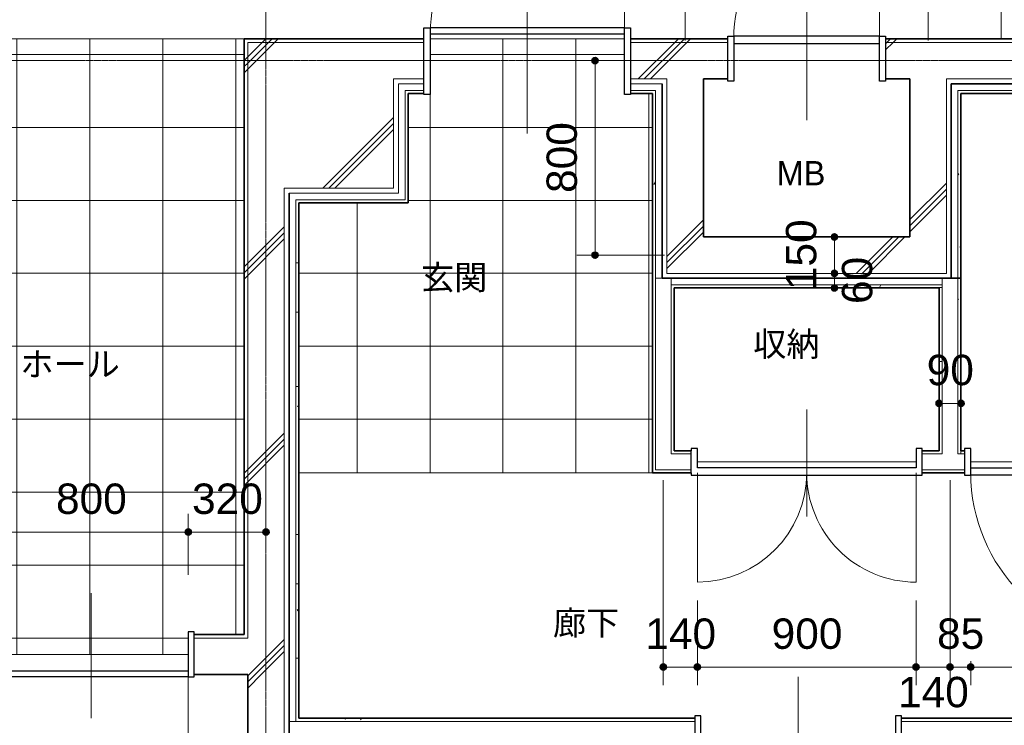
# Model space of a CAD drawing. Header units: millimetres. Extents: x -6159 to 97970, y -8550 to 14941.
# Tile 13 of 37: x 21963 to 26015, y 740 to 3642. Entities that reach past the tile are written whole.
import ezdxf

# ---------------------------------------------------------------- set-up
doc = ezdxf.new("R2010")
doc.units = ezdxf.units.MM
doc.linetypes.add('1TS06', pattern=[31.5, 30, -0.75, 0, -0.75])
doc.linetypes.add('HA02', pattern=[2.25, 1.5, -0.75])
for name, color, linetype, lineweight in [('A-ANNO-DIMS', 211, 'Continuous', 9), ('A-ANNO-DIMS-50', 211, 'Continuous', 9), ('A-AREA-IDEN', 2, 'Continuous', 9), ('A-DETL-HDLN', 90, 'HA02', 18), ('A-DETL-THIN', 151, 'Continuous', 18), ('A-DOOR', 31, 'Continuous', 18), ('A-DOOR-FRAM', 31, 'Continuous', 25), ('A-FLOR', 192, 'Continuous', 18), ('A-FLOR-PATT', 8, 'Continuous', 18), ('A-WALL', 113, 'Continuous', 18), ('A-WALL-PATT', 111, 'Continuous', 35), ('S-GRID', 1, 'Continuous', 9)]:
    doc.layers.add(name, color=color, linetype=linetype, lineweight=lineweight)
doc.styles.add('Arial', font='arial.ttf', dxfattribs={"height": 125})
doc.styles.add('MS UI Gothic', font='MS UI Gothic.ttf', dxfattribs={"height": 100})
doc.dimstyles.new('点線_-_2_5_mm', dxfattribs={"dimscale": 304.8, "dimtxt": 127.532425, "dimasz": 0.328084, "dimexe": 0.246063, "dimexo": 0.246063, "dimgap": 0.123031, "dimtad": 1, "dimdec": 1, "dimrnd": 0.1, "dimdsep": 46, "dimtxsty": 'Arial', "dimblk1": 'DOTSMALL', "dimblk2": 'DOTSMALL', "dimsah": 1, "dimcen": 0.09, "dimazin": 0, "dimtfac": 1, "dimtdec": 4, "dimtix": 1, "dimtmove": 0, "dimatfit": 3, "dimfxl": 1, "dimtvp": 1, "dimtolj": 1, "dimtzin": 0, "dimarcsym": 2})
doc.dimstyles.new('点線_-_2_5_mm_1', dxfattribs={"dimscale": 304.8, "dimtxt": 127.532425, "dimasz": 0.328084, "dimexe": 0.246063, "dimexo": 0.246063, "dimgap": 0.123031, "dimtad": 1, "dimdec": 1, "dimrnd": 0.1, "dimdsep": 46, "dimtxsty": 'Arial', "dimblk1": 'DOTSMALL', "dimblk2": 'DOTSMALL', "dimsah": 1, "dimcen": 0.09, "dimazin": 0, "dimtfac": 1, "dimtdec": 4, "dimtix": 1, "dimtmove": 2, "dimatfit": 3, "dimfxl": 1, "dimtvp": 1, "dimtolj": 1, "dimtzin": 0, "dimarcsym": 2})
pattern_1 = [(45, (21983.56, 0), (-424.264, 424.264), []), (45, (22008.56, 0), (-424.264, 424.264), []), (45, (21958.56, 0), (-424.264, 424.264), [])]
pattern_2 = [(0, (21983.56, 0), (406.4, 101.6), [16.764, -288.036, 16.764, -288.036, -1625.6]), (0, (21983.56, 0), (406.4, 101.6), [-609.6, 16.764, -592.836, 16.764, -288.036, -711.2]), (0, (21983.56, 0), (406.4, 101.6), [-1524, 16.764, -186.436, 16.764, -491.236]), (120, (22135.96, 50.8), (-291.1882, 301.1527), [16.764, -288.036, 16.764, -288.036, -1625.6]), (120, (22135.96, 50.8), (-291.1882, 301.1527), [-609.6, 16.764, -592.836, 16.764, -288.036, -711.2]), (120, (22135.96, 50.8), (-291.1882, 301.1527), [-1524, 16.764, -186.436, 16.764, -491.236]), (240, (22186.76, 254), (-115.2118, -402.7527), [16.764, -288.036, 16.764, -288.036, -1625.6]), (240, (22186.76, 254), (-115.2118, -402.7527), [-609.6, 16.764, -592.836, 16.764, -288.036, -711.2]), (240, (22186.76, 254), (-115.2118, -402.7527), [-1524, 16.764, -186.436, 16.764, -491.236])]

# ---------------------------------------------------------------- blocks, each defined once
blk = doc.blocks.new('片開き - w800h2200-528137-印刷用2FL')
at = {"layer": 'A-DOOR'}
for p, q in [((0, -262.5), (0, 252.5)), ((400, -882.6), (400, -82.5))]:
    blk.add_line(p, q, dxfattribs=at)
at = {"layer": 'A-DOOR', "lineweight": 25}
for p, q in [((-400, -67.5), (400, -67.5)), ((400, -92.5), (-400, -92.5))]:
    blk.add_line(p, q, dxfattribs=at)
at = {"layer": 'A-DOOR'}
blk.add_arc((400, -82.5), 800.1, 180, 270, dxfattribs=at)
at = {"layer": 'A-DOOR-FRAM'}
for p, q in [((-425, 92.5), (-425, -92.5)), ((-400, 92.5), (-425, 92.5)), ((-400, -92.5), (-400, 92.5)), ((400, 92.5), (400, -92.5)), ((425, 92.5), (400, 92.5)), ((425, -92.5), (425, 92.5)), ((-425, -92.5), (-400, -92.5)), ((400, -92.5), (425, -92.5))]:
    blk.add_line(p, q, dxfattribs=at)
blk = doc.blocks.new('片開き - w800h2200_玄関_-671397-印刷用2FL')
at = {"layer": 'A-DOOR'}
for p, q in [((400, 892.6), (400, 92.5)), ((0, 307.5), (0, -297.5))]:
    blk.add_line(p, q, dxfattribs=at)
at = {"layer": 'A-DOOR', "lineweight": 25}
for p, q in [((400, 137.5), (-400, 137.5)), ((-400, 112.5), (400, 112.5))]:
    blk.add_line(p, q, dxfattribs=at)
at = {"layer": 'A-DOOR'}
blk.add_arc((400, 92.5), 800.1, 90, 180, dxfattribs=at)
at = {"layer": 'A-DOOR-FRAM'}
for p, q in [((-425, 137.5), (-400, 137.5)), ((-425, -137.5), (-425, 137.5)), ((-400, 137.5), (-400, -137.5)), ((400, 137.5), (425, 137.5)), ((400, -137.5), (400, 137.5)), ((425, 137.5), (425, -137.5)), ((-400, -137.5), (-425, -137.5)), ((425, -137.5), (400, -137.5))]:
    blk.add_line(p, q, dxfattribs=at)
blk = doc.blocks.new('片開き - w600h2200-526646-印刷用2FL')
at = {"layer": 'A-DOOR'}
for p, q in [((300, 682.6), (300, 82.5)), ((0, 262.5), (0, -252.5))]:
    blk.add_line(p, q, dxfattribs=at)
at = {"layer": 'A-DOOR', "lineweight": 25}
for p, q in [((300, 92.5), (-300, 92.5)), ((-300, 62.5), (300, 62.5))]:
    blk.add_line(p, q, dxfattribs=at)
at = {"layer": 'A-DOOR'}
blk.add_arc((300, 82.5), 600.1, 90, 180, dxfattribs=at)
at = {"layer": 'A-DOOR-FRAM'}
for p, q in [((-325, 92.5), (-300, 92.5)), ((-325, -92.5), (-325, 92.5)), ((-300, 92.5), (-300, -92.5)), ((300, 92.5), (325, 92.5)), ((300, -92.5), (300, 92.5)), ((325, 92.5), (325, -92.5)), ((-300, -92.5), (-325, -92.5)), ((325, -92.5), (300, -92.5))]:
    blk.add_line(p, q, dxfattribs=at)
blk = doc.blocks.new('片開き - w700h2000-601856-印刷用2FL')
at = {"layer": 'A-DOOR'}
for p, q in [((0, -225), (0, 215)), ((350, -745.1), (350, -45))]:
    blk.add_line(p, q, dxfattribs=at)
at = {"layer": 'A-DOOR', "lineweight": 25}
for p, q in [((-350, -25), (350, -25)), ((350, -55), (-350, -55))]:
    blk.add_line(p, q, dxfattribs=at)
at = {"layer": 'A-DOOR'}
blk.add_arc((350, -45), 700.1, 180, 270, dxfattribs=at)
at = {"layer": 'A-DOOR-FRAM'}
for p, q in [((-375, 55), (-375, -55)), ((-350, 55), (-375, 55)), ((-350, -55), (-350, 55)), ((350, 55), (350, -55)), ((375, 55), (350, 55)), ((375, -55), (375, 55)), ((-375, -55), (-350, -55)), ((350, -55), (375, -55))]:
    blk.add_line(p, q, dxfattribs=at)
blk = doc.blocks.new('片開き - w800h2000-604431-印刷用2FL')
at = {"layer": 'A-DOOR'}
for p, q in [((0, -225), (0, 215)), ((400, -845.1), (400, -45))]:
    blk.add_line(p, q, dxfattribs=at)
at = {"layer": 'A-DOOR', "lineweight": 25}
for p, q in [((-400, -30), (400, -30)), ((400, -55), (-400, -55))]:
    blk.add_line(p, q, dxfattribs=at)
at = {"layer": 'A-DOOR'}
blk.add_arc((400, -45), 800.1, 180, 270, dxfattribs=at)
at = {"layer": 'A-DOOR-FRAM'}
for p, q in [((-425, 55), (-425, -55)), ((-400, 55), (-425, 55)), ((-400, -55), (-400, 55)), ((400, 55), (400, -55)), ((425, 55), (400, 55)), ((425, -55), (425, 55)), ((-425, -55), (-400, -55)), ((400, -55), (425, -55))]:
    blk.add_line(p, q, dxfattribs=at)
blk = doc.blocks.new('両開き - W900H2000-564332-印刷用2FL')
at = {"layer": 'A-DOOR'}
for p, q in [((-450, 495), (-450, 45)), ((450, 495), (450, 45)), ((0, 225), (0, -215))]:
    blk.add_line(p, q, dxfattribs=at)
at = {"layer": 'A-DOOR', "lineweight": 25}
for p, q in [((450, 55), (-450, 55)), ((-450, 25), (450, 25))]:
    blk.add_line(p, q, dxfattribs=at)
at = {"layer": 'A-DOOR'}
for centre, start, end in [((-450, 45), 360, 90), ((450, 45), 90, 180)]:
    blk.add_arc(centre, 450, start, end, dxfattribs=at)
at = {"layer": 'A-DOOR-FRAM'}
for p, q in [((-450, 55), (-475, 55)), ((-475, 55), (-475, 45)), ((-475, 45), (-475, -45)), ((475, 55), (450, 55)), ((475, 45), (475, 55)), ((475, 45), (475, -45)), ((-450, -55), (-450, 25)), ((450, 25), (450, -55)), ((-475, -45), (-475, -55)), ((-475, -55), (-450, -55)), ((450, -55), (475, -55)), ((475, -55), (475, -45))]:
    blk.add_line(p, q, dxfattribs=at)
blk = doc.blocks.new('DIMBLOCK80-印刷用2FL')
at = {"layer": 'A-ANNO-DIMS-50', "lineweight": 35}
h = blk.add_hatch(color=256, dxfattribs=at)
edge = h.paths.add_edge_path()
edge.add_arc((24611.8, 979.5), 12.5, 0, 360)
h = blk.add_hatch(color=256, dxfattribs=at)
edge = h.paths.add_edge_path()
edge.add_arc((24751.8, 979.5), 12.5, 0, 360)
at = {"layer": 'A-ANNO-DIMS-50'}
for p, q in [((24611.8, 979.5), (24611.8, 1748.6)), ((24751.8, 979.5), (24751.8, 1253.6)), ((24611.8, 979.5), (24751.8, 979.5)), ((24611.8, 979.5), (24611.8, 904.5)), ((24751.8, 979.5), (24751.8, 904.5))]:
    blk.add_line(p, q, dxfattribs=at)
at = {"layer": 'A-ANNO-DIMS-50', "lineweight": 35}
for centre in [(24611.8, 979.5), (24751.8, 979.5)]:
    blk.add_circle(centre, 12.5, dxfattribs=at)
at = {"layer": 'A-ANNO-DIMS-50', "color": 0, "insert": (24537.6, 1179.3), "char_height": 125, "width": 346.103, "attachment_point": 1, "line_spacing_factor": 0.941778, "style": 'Arial'}
blk.add_mtext('140', dxfattribs=at)
blk = doc.blocks.new('_DotSmall')
at = {"color": 0, "linetype": 'ByBlock', "const_width": 0.5}
blk.add_lwpolyline([(-0.0625, 0, 1), (0.0625, 0, 1)], format="xyb", close=True, dxfattribs=at)
blk = doc.blocks.new('DIMBLOCK81-印刷用2FL')
at = {"layer": 'A-ANNO-DIMS-50', "lineweight": 35}
h = blk.add_hatch(color=256, dxfattribs=at)
edge = h.paths.add_edge_path()
edge.add_arc((24751.8, 979.5), 12.5, 0, 360)
h = blk.add_hatch(color=256, dxfattribs=at)
edge = h.paths.add_edge_path()
edge.add_arc((25651.8, 979.5), 12.5, 0, 360)
at = {"layer": 'A-ANNO-DIMS-50'}
for p, q in [((24751.8, 979.5), (24751.8, 1253.6)), ((25651.8, 979.5), (25651.8, 1253.6)), ((24751.8, 979.5), (25651.8, 979.5)), ((24751.8, 979.5), (24751.8, 904.5)), ((25651.8, 979.5), (25651.8, 904.5))]:
    blk.add_line(p, q, dxfattribs=at)
at = {"layer": 'A-ANNO-DIMS-50', "lineweight": 35}
for centre in [(24751.8, 979.5), (25651.8, 979.5)]:
    blk.add_circle(centre, 12.5, dxfattribs=at)
at = {"layer": 'A-ANNO-DIMS-50', "color": 0, "insert": (25057.6, 1179.3), "char_height": 125, "width": 346.103, "attachment_point": 1, "line_spacing_factor": 0.941778, "style": 'Arial'}
blk.add_mtext('900', dxfattribs=at)
blk = doc.blocks.new('DIMBLOCK82-印刷用2FL')
at = {"layer": 'A-ANNO-DIMS-50', "lineweight": 35}
h = blk.add_hatch(color=256, dxfattribs=at)
edge = h.paths.add_edge_path()
edge.add_arc((25651.8, 979.5), 12.5, 0, 360)
h = blk.add_hatch(color=256, dxfattribs=at)
edge = h.paths.add_edge_path()
edge.add_arc((25791.8, 979.5), 12.5, 0, 360)
at = {"layer": 'A-ANNO-DIMS-50'}
for p, q in [((25791.8, 979.5), (25791.8, 1748.6)), ((25651.8, 979.5), (25651.8, 1253.6)), ((25651.8, 979.5), (25791.8, 979.5)), ((25651.8, 979.5), (25651.8, 904.5)), ((25791.8, 979.5), (25791.8, 904.5))]:
    blk.add_line(p, q, dxfattribs=at)
at = {"layer": 'A-ANNO-DIMS-50', "lineweight": 35}
for centre in [(25651.8, 979.5), (25791.8, 979.5)]:
    blk.add_circle(centre, 12.5, dxfattribs=at)
at = {"layer": 'A-ANNO-DIMS-50', "color": 0, "insert": (25577.6, 939.1), "char_height": 125, "width": 346.103, "attachment_point": 1, "line_spacing_factor": 0.941778, "style": 'Arial'}
blk.add_mtext('140', dxfattribs=at)
blk = doc.blocks.new('DIMBLOCK83-印刷用2FL')
at = {"layer": 'A-ANNO-DIMS-50', "lineweight": 35}
h = blk.add_hatch(color=256, dxfattribs=at)
edge = h.paths.add_edge_path()
edge.add_arc((25791.8, 979.5), 12.5, 0, 360)
h = blk.add_hatch(color=256, dxfattribs=at)
edge = h.paths.add_edge_path()
edge.add_arc((25876.8, 979.5), 12.5, 0, 360)
at = {"layer": 'A-ANNO-DIMS-50'}
for p, q in [((25791.8, 979.5), (25791.8, 1748.6)), ((25791.8, 979.5), (25876.8, 979.5)), ((25791.8, 979.5), (25791.8, 904.5)), ((25876.8, 979.5), (25876.8, 1003.5)), ((25876.8, 979.5), (25876.8, 904.5))]:
    blk.add_line(p, q, dxfattribs=at)
at = {"layer": 'A-ANNO-DIMS-50', "lineweight": 35}
for centre in [(25791.8, 979.5), (25876.8, 979.5)]:
    blk.add_circle(centre, 12.5, dxfattribs=at)
at = {"layer": 'A-ANNO-DIMS-50', "color": 0, "insert": (25738.2, 1179.3), "char_height": 125, "width": 230.736, "attachment_point": 1, "line_spacing_factor": 0.941778, "style": 'Arial'}
blk.add_mtext('85', dxfattribs=at)
blk = doc.blocks.new('DIMBLOCK84-印刷用2FL')
at = {"layer": 'A-ANNO-DIMS-50', "lineweight": 35}
h = blk.add_hatch(color=256, dxfattribs=at)
edge = h.paths.add_edge_path()
edge.add_arc((25876.8, 979.5), 12.5, 0, 360)
h = blk.add_hatch(color=256, dxfattribs=at)
edge = h.paths.add_edge_path()
edge.add_arc((26576.8, 979.5), 12.5, 0, 360)
at = {"layer": 'A-ANNO-DIMS-50'}
for p, q in [((25876.8, 979.5), (25876.8, 1003.5)), ((25876.8, 979.5), (26576.8, 979.5)), ((25876.8, 979.5), (25876.8, 904.5)), ((26576.8, 979.5), (26576.8, 1003.5)), ((26576.8, 979.5), (26576.8, 904.5))]:
    blk.add_line(p, q, dxfattribs=at)
at = {"layer": 'A-ANNO-DIMS-50', "lineweight": 35}
for centre in [(25876.8, 979.5), (26576.8, 979.5)]:
    blk.add_circle(centre, 12.5, dxfattribs=at)
at = {"layer": 'A-ANNO-DIMS-50', "color": 0, "insert": (26082.6, 1179.3), "char_height": 125, "width": 346.103, "attachment_point": 1, "line_spacing_factor": 0.941778, "style": 'Arial'}
blk.add_mtext('700', dxfattribs=at)
blk = doc.blocks.new('DIMBLOCK153-印刷用2FL')
at = {"layer": 'A-ANNO-DIMS-50', "lineweight": 35}
h = blk.add_hatch(color=256, dxfattribs=at)
edge = h.paths.add_edge_path()
edge.add_arc((21856.8, 1534.5), 12.5, 0, 360)
h = blk.add_hatch(color=256, dxfattribs=at)
edge = h.paths.add_edge_path()
edge.add_arc((22656.8, 1534.5), 12.5, 0, 360)
at = {"layer": 'A-ANNO-DIMS-50'}
for p, q in [((21856.8, 1534.5), (21856.8, 1609.5)), ((22656.8, 1534.5), (22656.8, 1609.5)), ((21856.8, 1534.5), (22656.8, 1534.5)), ((21856.8, 1534.5), (21856.8, 1358.6)), ((22656.8, 1534.5), (22656.8, 1358.6))]:
    blk.add_line(p, q, dxfattribs=at)
at = {"layer": 'A-ANNO-DIMS-50', "lineweight": 35}
for centre in [(21856.8, 1534.5), (22656.8, 1534.5)]:
    blk.add_circle(centre, 12.5, dxfattribs=at)
at = {"layer": 'A-ANNO-DIMS-50', "color": 0, "insert": (22112.6, 1734.2), "char_height": 125, "width": 346.103, "attachment_point": 1, "line_spacing_factor": 0.941778, "style": 'Arial'}
blk.add_mtext('800', dxfattribs=at)
blk = doc.blocks.new('DIMBLOCK154-印刷用2FL')
at = {"layer": 'A-ANNO-DIMS-50', "lineweight": 35}
h = blk.add_hatch(color=256, dxfattribs=at)
edge = h.paths.add_edge_path()
edge.add_arc((22656.8, 1534.5), 12.5, 0, 360)
h = blk.add_hatch(color=256, dxfattribs=at)
edge = h.paths.add_edge_path()
edge.add_arc((22976.8, 1534.5), 12.5, 0, 360)
at = {"layer": 'A-ANNO-DIMS-50'}
for p, q in [((22656.8, 1534.5), (22656.8, 1609.5)), ((22976.8, 1534.5), (22976.8, 1609.5)), ((22656.8, 1534.5), (22976.8, 1534.5)), ((22656.8, 1534.5), (22656.8, 1358.6)), ((22976.8, 1534.5), (22976.8, 1477.1))]:
    blk.add_line(p, q, dxfattribs=at)
at = {"layer": 'A-ANNO-DIMS-50', "lineweight": 35}
for centre in [(22656.8, 1534.5), (22976.8, 1534.5)]:
    blk.add_circle(centre, 12.5, dxfattribs=at)
at = {"layer": 'A-ANNO-DIMS-50', "color": 0, "insert": (22672.6, 1734.2), "char_height": 125, "width": 346.103, "attachment_point": 1, "line_spacing_factor": 0.941778, "style": 'Arial'}
blk.add_mtext('320', dxfattribs=at)
blk = doc.blocks.new('DIMBLOCK155-印刷用2FL')
at = {"layer": 'A-ANNO-DIMS-50', "lineweight": 35}
h = blk.add_hatch(color=256, dxfattribs=at)
edge = h.paths.add_edge_path()
edge.add_arc((18276.8, 6259.1), 12.5, 0, 360)
h = blk.add_hatch(color=256, dxfattribs=at)
edge = h.paths.add_edge_path()
edge.add_arc((25701.8, 6259.1), 12.5, 0, 360)
at = {"layer": 'A-ANNO-DIMS-50'}
for p, q in [((18276.8, 6259.1), (18276.8, 6334.1)), ((25701.8, 6259.1), (25701.8, 6334.1)), ((18276.8, 6259.1), (25701.8, 6259.1)), ((18276.8, 6259.1), (18276.8, 5259.6)), ((25701.8, 6259.1), (25701.8, 3556.1))]:
    blk.add_line(p, q, dxfattribs=at)
at = {"layer": 'A-ANNO-DIMS-50', "lineweight": 35}
for centre in [(18276.8, 6259.1), (25701.8, 6259.1)]:
    blk.add_circle(centre, 12.5, dxfattribs=at)
at = {"layer": 'A-ANNO-DIMS-50', "color": 0, "insert": (21797, 6458.8), "char_height": 125, "width": 461.471, "attachment_point": 1, "line_spacing_factor": 0.941778, "style": 'Arial'}
blk.add_mtext('7425', dxfattribs=at)
blk = doc.blocks.new('DIMBLOCK156-印刷用2FL')
at = {"layer": 'A-ANNO-DIMS-50', "lineweight": 35}
h = blk.add_hatch(color=256, dxfattribs=at)
edge = h.paths.add_edge_path()
edge.add_arc((25701.8, 6259.1), 12.5, 0, 360)
h = blk.add_hatch(color=256, dxfattribs=at)
edge = h.paths.add_edge_path()
edge.add_arc((30076.8, 6259.1), 12.5, 0, 360)
at = {"layer": 'A-ANNO-DIMS-50'}
for p, q in [((25701.8, 6259.1), (25701.8, 6334.1)), ((30076.8, 6259.1), (30076.8, 6334.1)), ((25701.8, 6259.1), (30076.8, 6259.1)), ((25701.8, 6259.1), (25701.8, 3556.1)), ((30076.8, 6259.1), (30076.8, 5259.6))]:
    blk.add_line(p, q, dxfattribs=at)
at = {"layer": 'A-ANNO-DIMS-50', "lineweight": 35}
for centre in [(25701.8, 6259.1), (30076.8, 6259.1)]:
    blk.add_circle(centre, 12.5, dxfattribs=at)
at = {"layer": 'A-ANNO-DIMS-50', "color": 0, "insert": (27697, 6458.8), "char_height": 125, "width": 461.471, "attachment_point": 1, "line_spacing_factor": 0.941778, "style": 'Arial'}
blk.add_mtext('4375', dxfattribs=at)
blk = doc.blocks.new('DIMBLOCK160-印刷用2FL')
at = {"layer": 'A-ANNO-DIMS-50', "lineweight": 35}
h = blk.add_hatch(color=256, dxfattribs=at)
edge = h.paths.add_edge_path()
edge.add_arc((24451.8, 4588.9), 12.5, 0, 360)
h = blk.add_hatch(color=256, dxfattribs=at)
edge = h.paths.add_edge_path()
edge.add_arc((24701.8, 4588.9), 12.5, 0, 360)
at = {"layer": 'A-ANNO-DIMS-50'}
for p, q in [((24451.8, 4588.9), (24451.8, 4663.9)), ((24701.8, 4588.9), (24701.8, 4663.9)), ((24451.8, 4588.9), (24701.8, 4588.9)), ((24451.8, 4588.9), (24451.8, 4438.7)), ((24701.8, 4588.9), (24701.8, 3556.1))]:
    blk.add_line(p, q, dxfattribs=at)
at = {"layer": 'A-ANNO-DIMS-50', "lineweight": 35}
for centre in [(24451.8, 4588.9), (24701.8, 4588.9)]:
    blk.add_circle(centre, 12.5, dxfattribs=at)
at = {"layer": 'A-ANNO-DIMS-50', "color": 0, "insert": (24432.6, 4788.7), "char_height": 125, "width": 346.103, "attachment_point": 1, "line_spacing_factor": 0.941778, "style": 'Arial'}
blk.add_mtext('250', dxfattribs=at)
blk = doc.blocks.new('DIMBLOCK161-印刷用2FL')
at = {"layer": 'A-ANNO-DIMS-50', "lineweight": 35}
h = blk.add_hatch(color=256, dxfattribs=at)
edge = h.paths.add_edge_path()
edge.add_arc((24701.8, 4588.9), 12.5, 0, 360)
h = blk.add_hatch(color=256, dxfattribs=at)
edge = h.paths.add_edge_path()
edge.add_arc((24901.8, 4588.9), 12.5, 0, 360)
at = {"layer": 'A-ANNO-DIMS-50'}
for p, q in [((24701.8, 4588.9), (24701.8, 4663.9)), ((24901.8, 4588.9), (24901.8, 4663.9)), ((24701.8, 4588.9), (24901.8, 4588.9)), ((24701.8, 4588.9), (24701.8, 3556.1)), ((24901.8, 4588.9), (24901.8, 4238.7))]:
    blk.add_line(p, q, dxfattribs=at)
at = {"layer": 'A-ANNO-DIMS-50', "lineweight": 35}
for centre in [(24701.8, 4588.9), (24901.8, 4588.9)]:
    blk.add_circle(centre, 12.5, dxfattribs=at)
at = {"layer": 'A-ANNO-DIMS-50', "color": 0, "insert": (24657.6, 4529.3), "char_height": 125, "width": 346.103, "attachment_point": 1, "line_spacing_factor": 0.941778, "style": 'Arial'}
blk.add_mtext('200', dxfattribs=at)
blk = doc.blocks.new('DIMBLOCK163-印刷用2FL')
at = {"layer": 'A-ANNO-DIMS-50', "lineweight": 35}
h = blk.add_hatch(color=256, dxfattribs=at)
edge = h.paths.add_edge_path()
edge.add_arc((25501.8, 4588.9), 12.5, 0, 360)
h = blk.add_hatch(color=256, dxfattribs=at)
edge = h.paths.add_edge_path()
edge.add_arc((25701.8, 4588.9), 12.5, 0, 360)
at = {"layer": 'A-ANNO-DIMS-50'}
for p, q in [((25501.8, 4588.9), (25501.8, 4663.9)), ((25701.8, 4588.9), (25701.8, 4663.9)), ((25501.8, 4588.9), (25701.8, 4588.9)), ((25501.8, 4588.9), (25501.8, 4238.7)), ((25701.8, 4588.9), (25701.8, 3556.1))]:
    blk.add_line(p, q, dxfattribs=at)
at = {"layer": 'A-ANNO-DIMS-50', "lineweight": 35}
for centre in [(25501.8, 4588.9), (25701.8, 4588.9)]:
    blk.add_circle(centre, 12.5, dxfattribs=at)
at = {"layer": 'A-ANNO-DIMS-50', "color": 0, "insert": (25457.6, 4788.7), "char_height": 125, "width": 346.103, "attachment_point": 1, "line_spacing_factor": 0.941778, "style": 'Arial'}
blk.add_mtext('200', dxfattribs=at)
blk = doc.blocks.new('DIMBLOCK164-印刷用2FL')
at = {"layer": 'A-ANNO-DIMS-50', "lineweight": 35}
h = blk.add_hatch(color=256, dxfattribs=at)
edge = h.paths.add_edge_path()
edge.add_arc((24331.1, 3473.6), 12.5, 0, 360)
h = blk.add_hatch(color=256, dxfattribs=at)
edge = h.paths.add_edge_path()
edge.add_arc((24331.1, 2673.6), 12.5, 0, 360)
at = {"layer": 'A-ANNO-DIMS-50'}
for p, q in [((24331.1, 3473.6), (24256.1, 3473.6)), ((24331.1, 2673.6), (24331.1, 3473.6)), ((24331.1, 3473.6), (24388.4, 3473.6)), ((24331.1, 2673.6), (24256.1, 2673.6)), ((24331.1, 2673.6), (24616.8, 2673.6))]:
    blk.add_line(p, q, dxfattribs=at)
at = {"layer": 'A-ANNO-DIMS-50', "lineweight": 35}
for centre in [(24331.1, 3473.6), (24331.1, 2673.6)]:
    blk.add_circle(centre, 12.5, dxfattribs=at)
at = {"layer": 'A-ANNO-DIMS-50', "color": 0, "insert": (24131.3, 2929.4), "char_height": 125, "width": 346.103, "attachment_point": 1, "rotation": 90, "line_spacing_factor": 0.941778, "style": 'Arial'}
blk.add_mtext('800', dxfattribs=at)
blk = doc.blocks.new('DIMBLOCK170-印刷用2FL')
at = {"layer": 'A-ANNO-DIMS-50', "lineweight": 35}
h = blk.add_hatch(color=256, dxfattribs=at)
edge = h.paths.add_edge_path()
edge.add_arc((25746.8, 2064), 12.5, 0, 360)
h = blk.add_hatch(color=256, dxfattribs=at)
edge = h.paths.add_edge_path()
edge.add_arc((25836.8, 2064), 12.5, 0, 360)
at = {"layer": 'A-ANNO-DIMS-50'}
for p, q in [((25746.8, 2064), (25746.8, 2139)), ((25836.8, 2064), (25836.8, 2139)), ((25746.8, 2064), (25836.8, 2064)), ((25746.8, 2064), (25746.8, 2006.7)), ((25836.8, 2064), (25836.8, 2006.7))]:
    blk.add_line(p, q, dxfattribs=at)
at = {"layer": 'A-ANNO-DIMS-50', "lineweight": 35}
for centre in [(25746.8, 2064), (25836.8, 2064)]:
    blk.add_circle(centre, 12.5, dxfattribs=at)
at = {"layer": 'A-ANNO-DIMS-50', "color": 0, "insert": (25695.7, 2263.8), "char_height": 125, "width": 230.736, "attachment_point": 1, "line_spacing_factor": 0.941778, "style": 'Arial'}
blk.add_mtext('90', dxfattribs=at)
blk = doc.blocks.new('DIMBLOCK171-印刷用2FL')
at = {"layer": 'A-ANNO-DIMS-50', "lineweight": 35}
h = blk.add_hatch(color=256, dxfattribs=at)
edge = h.paths.add_edge_path()
edge.add_arc((25316.1, 2748.6), 12.5, 0, 360)
h = blk.add_hatch(color=256, dxfattribs=at)
edge = h.paths.add_edge_path()
edge.add_arc((25316.1, 2598.6), 12.5, 0, 360)
at = {"layer": 'A-ANNO-DIMS-50'}
for p, q in [((25316.1, 2748.6), (25258.7, 2748.6)), ((25316.1, 2748.6), (25316.1, 2598.6)), ((25316.1, 2748.6), (25391.1, 2748.6)), ((25316.1, 2598.6), (25258.7, 2598.6)), ((25316.1, 2598.6), (25391.1, 2598.6))]:
    blk.add_line(p, q, dxfattribs=at)
at = {"layer": 'A-ANNO-DIMS-50', "lineweight": 35}
for centre in [(25316.1, 2748.6), (25316.1, 2598.6)]:
    blk.add_circle(centre, 12.5, dxfattribs=at)
at = {"layer": 'A-ANNO-DIMS-50', "color": 0, "insert": (25116.3, 2529.4), "char_height": 125, "width": 346.103, "attachment_point": 1, "rotation": 90, "line_spacing_factor": 0.941778, "style": 'Arial'}
blk.add_mtext('150', dxfattribs=at)
blk = doc.blocks.new('DIMBLOCK172-印刷用2FL')
at = {"layer": 'A-ANNO-DIMS-50', "lineweight": 35}
h = blk.add_hatch(color=256, dxfattribs=at)
edge = h.paths.add_edge_path()
edge.add_arc((25316.1, 2598.6), 12.5, 0, 360)
h = blk.add_hatch(color=256, dxfattribs=at)
edge = h.paths.add_edge_path()
edge.add_arc((25316.1, 2538.6), 12.5, 0, 360)
at = {"layer": 'A-ANNO-DIMS-50'}
for p, q in [((25316.1, 2598.6), (25258.7, 2598.6)), ((25316.1, 2598.6), (25316.1, 2538.6)), ((25316.1, 2598.6), (25391.1, 2598.6)), ((25316.1, 2538.6), (25258.7, 2538.6)), ((25316.1, 2538.6), (25391.1, 2538.6))]:
    blk.add_line(p, q, dxfattribs=at)
at = {"layer": 'A-ANNO-DIMS-50', "lineweight": 35}
for centre in [(25316.1, 2598.6), (25316.1, 2538.6)]:
    blk.add_circle(centre, 12.5, dxfattribs=at)
at = {"layer": 'A-ANNO-DIMS-50', "color": 0, "insert": (25346.6, 2472.5), "char_height": 125, "width": 230.736, "attachment_point": 1, "rotation": 90, "line_spacing_factor": 0.941778, "style": 'Arial'}
blk.add_mtext('60', dxfattribs=at)

msp = doc.modelspace()

# ---------------------------------------------------------------- hatches: boundary and pattern name
at = {"layer": 'A-DETL-THIN'}
h = msp.add_hatch(dxfattribs=at)
h.set_pattern_fill('FP_1', color=256, style=0, pattern_type=2)
h.set_pattern_definition(pattern_1)
h.paths.add_polyline_path([(23051.79, 2948.6), (23501.79, 2948.6), (23501.79, 3398.6), (23051.79, 3398.6), (23051.79, 2982.61)])
at = {"layer": 'A-FLOR-PATT'}
h = msp.add_hatch(dxfattribs=at)
h.set_pattern_fill('FP_5', color=256, style=0, pattern_type=2)
h.set_pattern_definition([(90, (21951.8, 2298.6), (-300, 2e-14), []), (180, (21951.8, 2298.6), (-4e-14, -300), [])])
h.paths.add_polyline_path([(22656.79, 1031.1), (22656.79, 1123.6), (22681.79, 1123.6), (22681.79, 1113.6), (22886.79, 1113.6), (22886.79, 3563.6), (21366.79, 3563.6), (21366.79, 2958.6), (21396.79, 2958.6), (21396.79, 2808.6), (21333.39, 2808.6), (21333.39, 2668.6), (21284.29, 2668.6), (21284.29, 1828.6), (21333.39, 1828.6), (21333.39, 1783.87), (21343.39, 1783.87), (21343.39, 1693.87), (21333.39, 1693.87), (21333.39, 1488.6), (21340.89, 1488.6), (21340.89, 1508.6), (21396.79, 1508.6), (21396.79, 1408.6), (21366.79, 1408.6), (21366.79, 1113.6), (21831.79, 1113.6), (21831.79, 1123.6), (21856.79, 1123.6), (21856.79, 1031.1)])
h = msp.add_hatch(dxfattribs=at)
h.set_pattern_fill('FP_4', color=256, style=0, pattern_type=2)
h.set_pattern_definition([(270, (23651.8, 2598.6), (300, 2e-14), []), (0, (23651.8, 2598.6), (0, 300), [])])
h.paths.add_polyline_path([(24566.79, 1778.6), (24566.79, 3338.6), (24476.79, 3338.6), (24476.79, 3333.6), (24451.79, 3333.6), (24451.79, 3563.6), (23651.79, 3563.6), (23651.79, 3333.6), (23626.79, 3333.6), (23626.79, 3338.6), (23561.79, 3338.6), (23561.79, 2888.6), (23111.79, 2888.6), (23111.79, 1778.6), (24113.83, 1778.6)])
at = {"layer": 'A-WALL-PATT', "lineweight": 18}
h = msp.add_hatch(dxfattribs=at)
h.set_pattern_fill('FP_1', color=256, style=0, pattern_type=2)
h.set_pattern_definition(pattern_1)
h.paths.add_polyline_path([(22901.79, 1113.6), (22901.79, 3563.6), (22886.79, 3563.6), (22886.79, 1113.6), (22895.58, 1113.6)])
h = msp.add_hatch(dxfattribs=at)
h.set_pattern_fill('FP_1', color=256, style=0, pattern_type=2)
h.set_pattern_definition(pattern_1)
h.paths.add_polyline_path([(24776.79, 3548.6), (24776.79, 3563.6), (24476.79, 3563.6), (24476.79, 3548.6)])
h.paths.add_polyline_path([(23051.79, 3548.6), (23626.79, 3548.6), (23626.79, 3563.6), (22901.79, 3563.6), (22901.79, 3548.6)])
h = msp.add_hatch(dxfattribs=at)
h.set_pattern_fill('FP_1', color=256, style=0, pattern_type=2)
h.set_pattern_definition(pattern_1)
h.paths.add_polyline_path([(23051.79, 1098.6), (23051.79, 3548.6), (22901.79, 3548.6), (22901.79, 1098.6)])
h = msp.add_hatch(dxfattribs=at)
h.set_pattern_fill('FP_1', color=256, style=0, pattern_type=2)
h.set_pattern_definition(pattern_1)
h.paths.add_polyline_path([(24776.79, 3398.6), (24776.79, 3548.6), (24476.79, 3548.6), (24476.79, 3398.6), (24626.79, 3398.6)])
h.paths.add_polyline_path([(23071.79, 3398.6), (23626.79, 3398.6), (23626.79, 3548.6), (23051.79, 3548.6), (23051.79, 3398.6)])
h = msp.add_hatch(dxfattribs=at)
h.set_pattern_fill('FP_1', color=256, style=0, pattern_type=2)
h.set_pattern_definition(pattern_1)
h.paths.add_polyline_path([(25526.79, 3548.6), (25626.79, 3548.6), (25626.79, 3563.6), (25526.79, 3563.6)])
h.paths.add_polyline_path([(24776.79, 3548.6), (24876.79, 3548.6), (24876.79, 3563.6), (24776.79, 3563.6)])
h = msp.add_hatch(dxfattribs=at)
h.set_pattern_fill('FP_1', color=256, style=0, pattern_type=2)
h.set_pattern_definition(pattern_1)
h.paths.add_polyline_path([(24776.79, 3398.6), (24876.79, 3398.6), (24876.79, 3548.6), (24776.79, 3548.6)])
h.paths.add_polyline_path([(25626.79, 3398.6), (25626.79, 3548.6), (25526.79, 3548.6), (25526.79, 3398.6)])
h = msp.add_hatch(dxfattribs=at)
h.set_pattern_fill('FP_1', color=256, style=0, pattern_type=2)
h.set_pattern_definition(pattern_1)
h.paths.add_polyline_path([(30166.79, 3548.6), (30166.79, 3563.6), (25626.79, 3563.6), (25626.79, 3548.6), (30151.79, 3548.6)])
h = msp.add_hatch(dxfattribs=at)
h.set_pattern_fill('FP_1', color=256, style=0, pattern_type=2)
h.set_pattern_definition(pattern_1)
h.paths.add_polyline_path([(25941.2, 3398.6), (30151.79, 3398.6), (30151.79, 3548.6), (25626.79, 3548.6), (25626.79, 3398.6), (25776.79, 3398.6)])
h = msp.add_hatch(dxfattribs=at)
h.set_pattern_fill('FP_1', color=256, style=0, pattern_type=2)
h.set_pattern_definition(pattern_1)
h.paths.add_polyline_path([(24626.79, 2598.6), (24776.79, 2598.6), (24776.79, 3398.6), (24626.79, 3398.6), (24626.79, 2982.61)])
h = msp.add_hatch(dxfattribs=at)
h.set_pattern_fill('FP_1', color=256, style=0, pattern_type=2)
h.set_pattern_definition(pattern_1)
h.paths.add_polyline_path([(25626.79, 2748.6), (25776.79, 2748.6), (25776.79, 3398.6), (25626.79, 3398.6), (25626.79, 2982.61)])
h = msp.add_hatch(dxfattribs=at)
h.set_pattern_fill('FP_2', color=256, style=0, pattern_type=2)
h.set_pattern_definition(pattern_2)
h.paths.add_polyline_path([(24579.29, 2578.6), (24579.29, 3338.6), (24566.79, 3338.6), (24566.79, 2578.6)])
h = msp.add_hatch(dxfattribs=at)
h.set_pattern_fill('FP_2', color=256, style=0, pattern_type=2)
h.set_pattern_definition(pattern_2)
h.paths.add_polyline_path([(25824.29, 2578.6), (25836.79, 2578.6), (25836.79, 3351.1), (25824.29, 3351.1), (25824.29, 2982.61)])
h = msp.add_hatch(dxfattribs=at)
h.set_pattern_fill('FP_2', color=256, style=0, pattern_type=2)
h.set_pattern_definition(pattern_2)
h.paths.add_polyline_path([(23099.29, -1771.4), (23111.79, -1771.4), (23111.79, 678.6), (23099.29, 678.6), (23099.29, -1612.73)])
h.paths.add_polyline_path([(23111.79, 756.1), (23111.79, 2888.6), (23099.29, 2888.6), (23099.29, 756.1)])
h = msp.add_hatch(dxfattribs=at)
h.set_pattern_fill('FP_1', color=256, style=0, pattern_type=2)
h.set_pattern_definition(pattern_1)
h.paths.add_polyline_path([(24776.79, 2598.6), (25776.79, 2598.6), (25776.79, 2748.6), (24776.79, 2748.6)])
h = msp.add_hatch(dxfattribs=at)
h.set_pattern_fill('FP_2', color=256, style=0, pattern_type=2)
h.set_pattern_definition(pattern_2)
h.paths.add_polyline_path([(25836.79, 1856.1), (25836.79, 2578.6), (25824.29, 2578.6), (25824.29, 1856.1)])
h = msp.add_hatch(dxfattribs=at)
h.set_pattern_fill('FP_2', color=256, style=0, pattern_type=2)
h.set_pattern_definition(pattern_2)
h.paths.add_polyline_path([(24656.79, 1856.1), (24656.79, 2551.1), (24644.29, 2551.1), (24644.29, 1856.1)])
h = msp.add_hatch(dxfattribs=at)
h.set_pattern_fill('FP_2', color=256, style=0, pattern_type=2)
h.set_pattern_definition(pattern_2)
h.paths.add_polyline_path([(25332.08, 2538.6), (25746.79, 2538.6), (25746.79, 2551.1), (24656.79, 2551.1), (24656.79, 2538.6)])
h = msp.add_hatch(dxfattribs=at)
h.set_pattern_fill('FP_2', color=256, style=0, pattern_type=2)
h.set_pattern_definition(pattern_2)
h.paths.add_polyline_path([(25746.79, 1868.6), (25759.29, 1868.6), (25759.29, 2551.1), (25746.79, 2551.1), (25746.79, 2015.17)])
h = msp.add_hatch(dxfattribs=at)
h.set_pattern_fill('FP_2', color=256, style=0, pattern_type=2)
h.set_pattern_definition(pattern_2)
h.paths.add_polyline_path([(28041.79, 1778.6), (28106.79, 1778.6), (28106.79, 1791.1), (28041.79, 1791.1)])
h.paths.add_polyline_path([(24725.79, 1778.6), (24725.79, 1791.1), (24579.29, 1791.1), (24579.29, 1778.6), (24656.79, 1778.6)])
h.paths.add_polyline_path([(25677.79, 1778.6), (25851.79, 1778.6), (25851.79, 1791.1), (25677.79, 1791.03), (25677.79, 1779)])
h.paths.add_polyline_path([(27291.79, 1778.6), (27291.79, 1791.1), (26601.79, 1791.1), (26601.79, 1778.6), (27159.45, 1778.6)])
h = msp.add_hatch(dxfattribs=at)
h.set_pattern_fill('FP_1', color=256, style=0, pattern_type=2)
h.set_pattern_definition(pattern_1)
h.paths.add_polyline_path([(21831.79, 1023.6), (21831.79, 1098.6), (21351.79, 1098.6), (21351.79, 1023.6), (21366.79, 1023.6)])
h.paths.add_polyline_path([(22895.58, 1023.6), (22901.79, 1023.6), (22901.79, 1098.6), (22681.79, 1098.6), (22681.79, 1023.6)])
h = msp.add_hatch(dxfattribs=at)
h.set_pattern_fill('FP_1', color=256, style=0, pattern_type=2)
h.set_pattern_definition(pattern_1)
h.paths.add_polyline_path([(22901.79, 1098.6), (22901.79, 1113.6), (22681.79, 1113.6), (22681.79, 1098.6), (22895.58, 1098.6)])
h.paths.add_polyline_path([(21831.79, 1098.6), (21831.79, 1113.6), (21366.79, 1113.6), (21366.79, 1098.6), (21677.33, 1098.6)])
h = msp.add_hatch(dxfattribs=at)
h.set_pattern_fill('FP_1', color=256, style=0, pattern_type=2)
h.set_pattern_definition(pattern_1)
h.paths.add_polyline_path([(22960.08, -1601.4), (23051.79, -1601.4), (23051.79, 1098.6), (22901.79, 1098.6), (22901.79, 1023.6), (22960.08, 1023.6), (22960.08, -1600.44)])
h = msp.add_hatch(dxfattribs=at)
h.set_pattern_fill('FP_1', color=256, style=0, pattern_type=2)
h.set_pattern_definition(pattern_1)
h.paths.add_polyline_path([(22960.08, -1601.4), (22960.08, 1023.6), (22901.79, 1023.6), (22901.79, -1601.4)])
h = msp.add_hatch(dxfattribs=at)
h.set_pattern_fill('FP_2', color=256, style=0, pattern_type=2)
h.set_pattern_definition(pattern_2)
h.paths.add_polyline_path([(23111.79, 756.1), (24741.79, 756.1), (24741.79, 768.6), (23111.79, 768.6)])
h.paths.add_polyline_path([(28106.79, 756.1), (28106.79, 768.6), (25591.79, 768.6), (25591.79, 756.1), (27768.58, 756.1)])

# ---------------------------------------------------------------- linework, layer by layer
at = {"layer": 'A-DETL-HDLN'}
for p, q in [((22901.79, 3548.6), (22901.79, 1113.6)), ((23626.79, 3548.6), (23071.79, 3548.6)), ((24776.79, 3548.6), (24476.79, 3548.6)), ((30151.79, 3548.6), (25626.79, 3548.6)), ((22901.79, 1098.6), (22681.79, 1098.6))]:
    msp.add_line(p, q, dxfattribs=at)
at = {"layer": 'A-DETL-THIN'}
for p, q in [((23501.79, 3378.6), (23501.79, 3398.6)), ((23501.79, 2948.6), (23501.79, 3378.6)), ((23521.79, 3351.1), (23521.79, 3378.6)), ((23521.79, 3378.6), (23521.79, 2928.6)), ((23521.79, 3338.6), (23521.79, 3351.1)), ((23521.79, 2928.6), (23521.79, 3338.6)), ((23051.79, 2948.6), (23071.79, 2948.6)), ((23071.79, 2948.6), (23501.79, 2948.6)), ((23071.79, 2928.6), (23521.79, 2928.6)), ((23521.79, 2928.6), (23071.79, 2928.6))]:
    msp.add_line(p, q, dxfattribs=at)
at = {"layer": 'A-FLOR'}
for p, q in [((22886.79, 3563.6), (21366.79, 3563.6)), ((24451.79, 3563.6), (23651.79, 3563.6)), ((25651.79, 1823.6), (24751.79, 1823.6)), ((26576.79, 1823.6), (25876.79, 1823.6)), ((23111.79, 1778.6), (24566.79, 1778.6)), ((22656.79, 1031.1), (21856.79, 1031.1))]:
    msp.add_line(p, q, dxfattribs=at)
at = {"layer": 'A-WALL'}
for p, q in [((26001.79, 3563.6), (26001.79, 4898.6)), ((22901.79, 3548.6), (23071.79, 3548.6)), ((24876.79, 3548.6), (24776.79, 3548.6)), ((25626.79, 3548.6), (25526.79, 3548.6)), ((23626.79, 3398.6), (23501.79, 3398.6)), ((23521.79, 3378.6), (23626.79, 3378.6)), ((23521.79, 3378.6), (23521.79, 3351.1)), ((24626.79, 3398.6), (24476.79, 3398.6)), ((24476.79, 3378.6), (24606.79, 3378.6)), ((24626.79, 2598.6), (24626.79, 3398.6)), ((25776.79, 3398.6), (25776.79, 2598.6)), ((29551.79, 3398.6), (25776.79, 3398.6)), ((23521.79, 3338.6), (23521.79, 2928.6)), ((23626.79, 3351.1), (23549.29, 3351.1)), ((23549.29, 3351.1), (23549.29, 2901.1)), ((24579.29, 3351.1), (24476.79, 3351.1)), ((24579.29, 1791.1), (24579.29, 3351.1)), ((25824.29, 3351.1), (25824.29, 1856.1)), ((26629.29, 3351.1), (25824.29, 3351.1)), ((23051.79, 2948.6), (23051.79, -1751.4)), ((23521.79, 2928.6), (23071.79, 2928.6)), ((23549.29, 2901.1), (23099.29, 2901.1)), ((23099.29, 2901.1), (23099.29, 756.1)), ((25776.79, 2598.6), (24626.79, 2598.6)), ((24606.79, 2578.6), (24579.29, 2578.6)), ((24644.29, 1856.1), (24644.29, 2578.6)), ((25759.29, 2578.6), (25759.29, 1856.1)), ((25759.29, 2551.1), (24644.29, 2551.1)), ((25836.79, 1856.1), (25836.79, 1868.6)), ((24644.29, 1856.1), (24725.79, 1856.1)), ((25677.79, 1856.1), (25759.29, 1856.1)), ((25824.29, 1856.1), (25851.79, 1856.1)), ((24579.29, 1791.1), (24725.79, 1791.1)), ((25677.79, 1791.1), (25851.79, 1791.1)), ((22901.79, 1113.6), (22901.79, 1098.6)), ((23071.79, 756.1), (24741.79, 756.1)), ((25591.79, 756.1), (28119.29, 756.1))]:
    msp.add_line(p, q, dxfattribs=at)
at = {"layer": 'A-WALL', "lineweight": 35}
for p, q in [((23626.79, 3563.6), (22886.79, 3563.6)), ((22886.79, 3563.6), (22886.79, 1113.6)), ((24876.79, 3563.6), (24476.79, 3563.6)), ((30166.79, 3563.6), (25526.79, 3563.6)), ((24606.79, 3378.6), (24606.79, 2578.6)), ((24776.79, 2748.6), (24776.79, 3398.6)), ((24776.79, 3398.6), (24876.79, 3398.6)), ((25526.79, 3398.6), (25626.79, 3398.6)), ((25626.79, 3398.6), (25626.79, 2748.6)), ((25796.79, 2578.6), (25796.79, 3378.6)), ((28634.29, 3378.6), (25796.79, 3378.6)), ((23561.79, 3338.6), (23626.79, 3338.6)), ((23561.79, 2888.6), (23561.79, 3338.6)), ((24476.79, 3338.6), (24566.79, 3338.6)), ((24566.79, 3338.6), (24566.79, 1778.6)), ((25836.79, 1868.6), (25836.79, 3338.6)), ((25836.79, 3338.6), (26616.79, 3338.6)), ((23071.79, 2928.6), (23071.79, -1771.4)), ((23111.79, 2888.6), (23561.79, 2888.6)), ((23111.79, 768.6), (23111.79, 2888.6)), ((25626.79, 2748.6), (24776.79, 2748.6)), ((24606.79, 2578.6), (25836.79, 2578.6)), ((24656.79, 1868.6), (24656.79, 2538.6)), ((24656.79, 2538.6), (25746.79, 2538.6)), ((25746.79, 2538.6), (25746.79, 1868.6)), ((24725.79, 1868.6), (24656.79, 1868.6)), ((25746.79, 1868.6), (25677.79, 1868.6)), ((25851.79, 1868.6), (25836.79, 1868.6)), ((24566.79, 1778.6), (24725.79, 1778.6)), ((25677.79, 1778.6), (25851.79, 1778.6)), ((22886.79, 1113.6), (22681.79, 1113.6)), ((22901.79, 948.6), (22681.79, 948.6)), ((22901.79, -1601.4), (22901.79, 948.6)), ((24741.79, 768.6), (23111.79, 768.6)), ((28106.79, 768.6), (25591.79, 768.6))]:
    msp.add_line(p, q, dxfattribs=at)
at = {"layer": 'S-GRID', "linetype": '1TS06'}
msp.add_line((22976.79, 5586.53), (22976.79, -7738.61), dxfattribs=at)
at = {"layer": 'S-GRID', "linetype": '1TS06', "lineweight": 18}
msp.add_line((16232.1, 3473.6), (31961.55, 3473.6), dxfattribs=at)

# ---------------------------------------------------------------- block references
at = {"layer": 'A-DOOR', "lineweight": 25}
for name, p in [('片開き - w800h2200_玄関_-671397-印刷用2FL', (24051.79, 3471.1)), ('片開き - w600h2200-526646-印刷用2FL', (25201.79, 3481.1)), ('片開き - w700h2000-601856-印刷用2FL', (26226.79, 1823.6)), ('片開き - w800h2200-528137-印刷用2FL', (22256.79, 1031.1)), ('片開き - w800h2000-604431-印刷用2FL', (25166.79, 723.6))]:
    msp.add_blockref(name, p, dxfattribs=at)
at = {"layer": 'A-DOOR-FRAM', "rotation": 180}
msp.add_blockref('両開き - W900H2000-564332-印刷用2FL', (25201.79, 1823.6), dxfattribs=at)

# ---------------------------------------------------------------- texts
at = {"layer": 'A-AREA-IDEN', "char_height": 100, "attachment_point": 1, "style": 'MS UI Gothic'}
for s, insert, width in [('MB', (25078.13, 3060.77), 248.5231), ('玄関', (23614.69, 2632.04), 360.7594), ('収納', (24981.88, 2357.86), 360.7594), ('ホール', (21965.95, 2275.36), 444.9366), ('廊下', (24157.69, 1211), 360.7594)]:
    msp.add_mtext(s, dxfattribs=dict(at, insert=insert, width=width))

# ---------------------------------------------------------------- dimensions: what is measured, and where the dimension line sits
at = {"layer": 'A-ANNO-DIMS'}
for base, p1, p2, override, picture, middle in [((25701.79, 6259.07), (18276.79, 5184.63), (25701.79, 3481.1), {"dimpost": '<>', "dimfxl": 7617.916158}, 'DIMBLOCK155-印刷用2FL', (21989.29, 6360.39)), ((30076.79, 6259.07), (25701.79, 3481.1), (30076.79, 5184.63), {"dimpost": '<>', "dimfxl": 4694.959701}, 'DIMBLOCK156-印刷用2FL', (27889.29, 6360.43)), ((24701.79, 4588.89), (24451.79, 4363.66), (24701.79, 3481.1), {"dimpost": '<>', "dimfxl": 917.287611}, 'DIMBLOCK160-印刷用2FL', (24576.79, 4690.21)), ((25701.79, 4588.89), (25501.79, 4163.66), (25701.79, 3481.1), {"dimpost": '<>', "dimfxl": 711.260545}, 'DIMBLOCK163-印刷用2FL', (25601.79, 4690.21)), ((25836.79, 2064), (25746.79, 2081.67), (25836.79, 2081.67), {"dimpost": '<>', "dimfxl": 90}, 'DIMBLOCK170-印刷用2FL', (25791.79, 2165.32)), ((24751.79, 979.49), (24611.79, 1823.6), (24751.79, 1328.6), {"dimpost": '<>', "dimfxl": 514.417146}, 'DIMBLOCK80-印刷用2FL', (24681.79, 1080.82)), ((25876.79, 979.49), (25791.79, 1823.6), (25876.79, 1078.54), {"dimpost": '<>', "dimfxl": 749.89541}, 'DIMBLOCK83-印刷用2FL', (25834.29, 1080.82)), ((22656.79, 1534.47), (21856.79, 1283.6), (22656.79, 1283.6), {"dimpost": '<>', "dimfxl": 800}, 'DIMBLOCK153-印刷用2FL', (22256.79, 1635.79)), ((22976.79, 1534.47), (22656.79, 1283.6), (22976.79, 1552.14), {"dimpost": '<>', "dimfxl": 417.751336}, 'DIMBLOCK154-印刷用2FL', (22816.79, 1635.83)), ((25651.79, 979.49), (24751.79, 1328.6), (25651.79, 1328.6), {"dimpost": '<>', "dimfxl": 900}, 'DIMBLOCK81-印刷用2FL', (25201.79, 1080.82)), ((26576.79, 979.49), (25876.79, 1078.54), (26576.79, 1078.54), {"dimpost": '<>', "dimfxl": 700}, 'DIMBLOCK84-印刷用2FL', (26226.79, 1080.82))]:
    dim = msp.add_linear_dim(base=base, p1=p1, p2=p2, dimstyle='点線_-_2_5_mm', override=override, dxfattribs=at)
    dim.commit()
    dim.dimension.update_dxf_attribs({"geometry": picture, "text_midpoint": middle})
for base, p1, p2, override, picture, middle in [((24901.79, 4588.89), (24701.79, 3481.1), (24901.79, 4163.66), {"dimpost": '<>', "dimfxl": 711.260545}, 'DIMBLOCK161-印刷用2FL', (24830.63, 4445.97)), ((25791.79, 979.49), (25651.79, 1328.6), (25791.79, 1823.6), {"dimpost": '<>', "dimfxl": 514.417146}, 'DIMBLOCK82-印刷用2FL', (25750.63, 855.76))]:
    dim = msp.add_linear_dim(base=base, p1=p1, p2=p2, dimstyle='点線_-_2_5_mm_1', override=override, dxfattribs=at)
    dim.commit()
    dim.dimension.update_dxf_attribs({"geometry": picture, "text_midpoint": middle, "dimtype": 160})
for base, p1, p2, override, picture, middle in [((24331.08, 3473.6), (24691.79, 2673.6), (24313.41, 3473.6), {"dimpost": '<>', "dimfxl": 884.971931}, 'DIMBLOCK164-印刷用2FL', (24229.76, 3073.6)), ((25316.07, 2598.6), (25333.75, 2748.6), (25333.75, 2598.6), {"dimpost": '<>', "dimfxl": 150}, 'DIMBLOCK171-印刷用2FL', (25214.75, 2673.6))]:
    dim = msp.add_linear_dim(base=base, p1=p1, p2=p2, angle=90, dimstyle='点線_-_2_5_mm', override=override, dxfattribs=at)
    dim.commit()
    dim.dimension.update_dxf_attribs({"geometry": picture, "text_midpoint": middle})
dim = msp.add_linear_dim(base=(25316.07, 2538.6), p1=(25333.75, 2598.6), p2=(25333.75, 2538.6), angle=90, dimstyle='点線_-_2_5_mm_1', override={"dimpost": '<>', "dimfxl": 60}, dxfattribs=at)
dim.commit()
dim.dimension.update_dxf_attribs({"geometry": 'DIMBLOCK172-印刷用2FL', "text_midpoint": (25429.93, 2587.83), "dimtype": 160, "text_rotation": 90})

doc.saveas('drawing.dxf')
